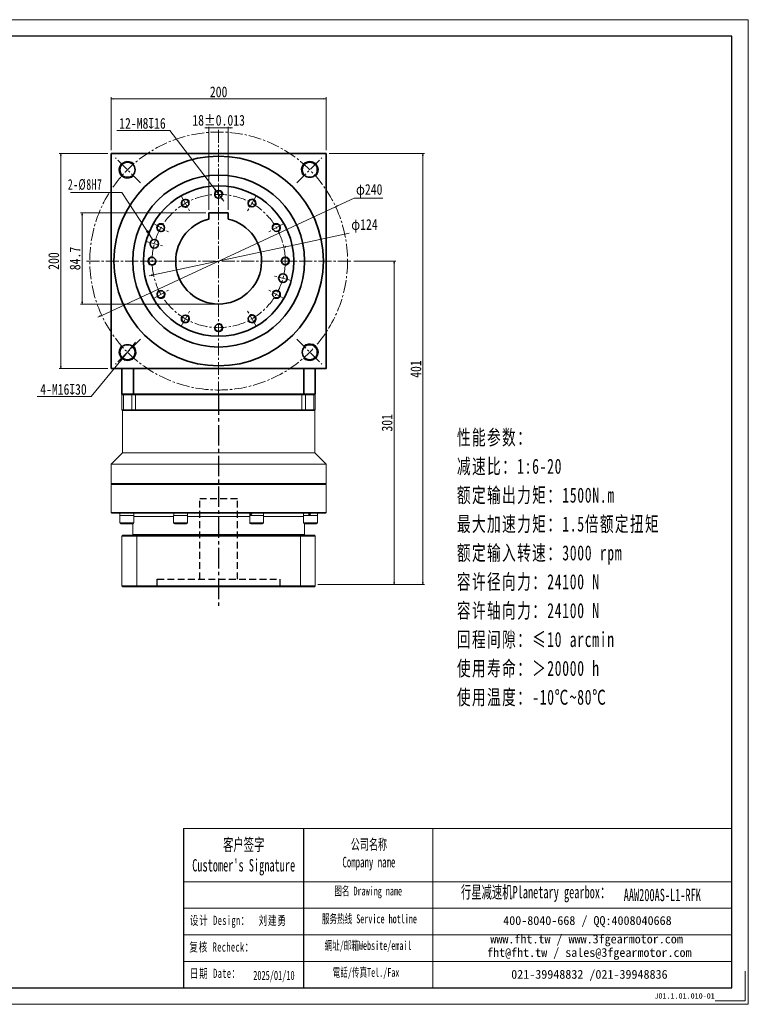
# Model space of a CAD drawing. Header units: millimetres. Extents: x -6 to 1295, y 0 to 916.
# Tile 5 of 5: x 617 to 1295, y 0 to 916. Entities that reach past the tile are written whole.
import ezdxf

# ---------------------------------------------------------------- set-up
doc = ezdxf.new("R2010")
doc.units = ezdxf.units.MM
for name, pattern in [('CENTER2', [28.575, 19.05, -3.175, 3.175, -3.175]), ('DASHED2', [9.525, 6.35, -3.175]), ('点画线', [18, 12, -2, 2, -2])]:
    doc.linetypes.add(name, pattern=pattern)
for name, color, linetype in [('3中心线层', 1, 'CENTER2'), ('4虚线层', 6, 'DASHED2'), ('6文字层', 3, 'Continuous'), ('7标注层', 4, 'Continuous')]:
    doc.layers.add(name, color=color, linetype=linetype)
for name, color, linetype, lineweight in [('SLD-0', 7, 'Continuous', 18), ('中心线层', 1, '点画线', 18), ('图框_外框线', 7, 'Continuous', 18), ('尺寸线层', 3, 'Continuous', 18), ('粗实线', 7, 'Continuous', 40), ('粗实线层', 7, 'Continuous', 35)]:
    doc.layers.add(name, color=color, linetype=linetype, lineweight=lineweight)
doc.styles.add('SLDTEXTSTYLE4', font='SimSun.ttf', dxfattribs={"width": 0.611111})
doc.styles.get("Standard").update_dxf_attribs({"font": 'SimSun.ttf'})
doc.styles.add('宋体', font='SimSun.ttf', dxfattribs={"width": 0.8})
doc.styles.add('标准', font='SimSun.ttf', dxfattribs={"width": 0.667})
doc.styles.add('样式 1', font='SimSun.ttf')
doc.dimstyles.new('A水平标注$0', dxfattribs={"dimtxt": 3.5, "dimasz": 2, "dimexe": 1.5, "dimexo": 3, "dimgap": 1.1, "dimtad": 1, "dimtoh": 1, "dimdec": 4, "dimdsep": 46, "dimtxsty": '宋体', "dimblk": 'OPEN', "dimcen": 3, "dimclrd": 3, "dimclre": 3, "dimclrt": 6, "dimadec": 0, "dimazin": 0, "dimtm": 1e-09, "dimtfac": 1, "dimtdec": 4, "dimtix": 1, "dimtmove": 0, "dimatfit": 3, "dimldrblk": 'OPEN', "dimfxl": 0, "dimlwd": 13, "dimlwe": 13, "dimarcsym": 0})
doc.dimstyles.new('D直径标注φ25', dxfattribs={"dimtxt": 3.5, "dimasz": 2, "dimexe": 1, "dimexo": 3, "dimtad": 1, "dimtoh": 1, "dimdec": 1, "dimdsep": 46, "dimtxsty": '宋体', "dimblk": 'OPEN', "dimcen": 3, "dimclrd": 3, "dimclre": 3, "dimclrt": 130, "dimadec": 0, "dimazin": 0, "dimtm": 1e-09, "dimtfac": 1, "dimtdec": 1, "dimtmove": 0, "dimatfit": 0, "dimldrblk": 'OPEN', "dimfxl": 0, "dimlwd": 13, "dimlwe": 13, "dimarcsym": 0})
doc.dimstyles.new('螺孔(M8-7H)', dxfattribs={"dimtxt": 3.5, "dimasz": 2, "dimexe": 1.25, "dimexo": 3, "dimtad": 1, "dimtoh": 1, "dimdec": 4, "dimdsep": 46, "dimtxsty": '宋体', "dimblk": 'OPEN', "dimcen": 3, "dimclrd": 3, "dimclre": 3, "dimclrt": 2, "dimadec": 0, "dimazin": 0, "dimtm": 1e-09, "dimtfac": 1, "dimtdec": 4, "dimtmove": 0, "dimatfit": 3, "dimldrblk": 'OPEN', "dimfxl": 0, "dimlwd": 9, "dimlwe": 9, "dimarcsym": 0})

# ---------------------------------------------------------------- blocks, each defined once
blk = doc.blocks.new('_Open')
at = {"color": 0, "linetype": 'ByBlock', "lineweight": -2}
for p, q in [((-1, 0.17), (0, 0)), ((-1, -0.17), (0, 0)), ((0, 0), (-1, 0))]:
    blk.add_line(p, q, dxfattribs=at)
blk = doc.blocks.new('*D33')
at = {"layer": 'Defpoints', "color": 0, "transparency": 16777216}
for p in [(902.06, 842.17), (702.06, 791.4), (902.06, 791.4)]:
    blk.add_point(p, dxfattribs=at)
at = {"layer": '尺寸线层', "color": 3, "lineweight": 13, "transparency": 16777216}
for p, q in [((702.06, 794.4), (702.06, 843.67)), ((902.06, 794.4), (902.06, 843.67)), ((704.06, 842.17), (900.06, 842.17))]:
    blk.add_line(p, q, dxfattribs=at)
at = {"layer": '尺寸线层', "color": 3, "lineweight": 13, "transparency": 16777216, "xscale": 2, "yscale": 2, "zscale": 2, "rotation": 180}
blk.add_blockref('_Open', (702.06, 842.17), dxfattribs=at)
at = {"layer": '尺寸线层', "color": 3, "lineweight": 13, "transparency": 16777216, "xscale": 2, "yscale": 2, "zscale": 2}
blk.add_blockref('_Open', (902.06, 842.17), dxfattribs=at)
at = {"layer": '尺寸线层', "color": 6, "transparency": 16777216, "insert": (802.06, 848.67), "char_height": 10, "attachment_point": 5, "style": '宋体', "bg_fill": 3, "box_fill_scale": 1.1, "bg_fill_color": 256, "bg_fill_true_color": 13158600, "bg_fill_transparency": 0}
blk.add_mtext('200', dxfattribs=at)
blk = doc.blocks.new('*D34')
at = {"layer": 'Defpoints', "color": 0, "transparency": 16777216}
for p in [(655.05, 791.4), (702.06, 791.4), (702.06, 591.4)]:
    blk.add_point(p, dxfattribs=at)
at = {"layer": '尺寸线层', "color": 3, "lineweight": 13, "transparency": 16777216}
for p, q in [((699.06, 791.4), (653.55, 791.4)), ((655.05, 593.4), (655.05, 789.4)), ((699.06, 591.4), (653.55, 591.4))]:
    blk.add_line(p, q, dxfattribs=at)
at = {"layer": '尺寸线层', "color": 3, "lineweight": 13, "transparency": 16777216, "xscale": 2, "yscale": 2, "zscale": 2}
for p, rotation in [((655.05, 791.4), 90), ((655.05, 591.4), 270)]:
    blk.add_blockref('_Open', p, dxfattribs=dict(at, rotation=rotation))
at = {"layer": '尺寸线层', "color": 6, "transparency": 16777216, "insert": (648.55, 691.4), "char_height": 10, "attachment_point": 5, "rotation": 90, "style": '宋体', "bg_fill": 3, "box_fill_scale": 1.1, "bg_fill_color": 256, "bg_fill_true_color": 13158600, "bg_fill_transparency": 0}
blk.add_mtext('200', dxfattribs=at)
blk = doc.blocks.new('*X18')
at = {"layer": '尺寸线层', "linetype": 'Continuous'}
blk.add_hatch(color=0, dxfattribs=at).paths.add_polyline_path([(42.08, -44.07), (35.64, -36.46), (37.71, -35.11)], flags=0)
at = {"layer": '尺寸线层', "color": 0}
for p, q in [((0, 0), (-34.44, 0)), ((13.31, 0), (0, 0)), ((0, 0), (0, 0))]:
    blk.add_line(p, q, dxfattribs=at)
at = {"layer": '尺寸线层', "color": 0, "linetype": 'Continuous'}
blk.add_line((42.08, -44.07), (13.31, 0), dxfattribs=at)
at = {"layer": '尺寸线层', "color": 0, "insert": (-4.95, 1.98), "char_height": 9.9, "width": 58.9895, "attachment_point": 9, "line_spacing_factor": 1.15057, "style": '标准'}
blk.add_mtext('\\T1.1;2-%%C8H7', dxfattribs=at)
blk = doc.blocks.new('*D35')
at = {"layer": 'Defpoints', "color": 0, "transparency": 16777216}
for p in [(862.7, 704.31), (741.42, 678.48)]:
    blk.add_point(p, dxfattribs=at)
at = {"layer": '尺寸线层', "color": 3, "lineweight": 13, "transparency": 16777216}
for p, q in [((864.66, 704.73), (923.59, 717.29)), ((741.42, 678.48), (862.7, 704.31)), ((739.46, 678.06), (737.51, 677.65))]:
    blk.add_line(p, q, dxfattribs=at)
at = {"layer": '尺寸线层', "color": 3, "lineweight": 13, "transparency": 16777216, "xscale": 2, "yscale": 2, "zscale": 2}
for p, rotation in [((862.7, 704.31), 192.0261626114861), ((741.42, 678.48), 12.02616261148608)]:
    blk.add_blockref('_Open', p, dxfattribs=dict(at, rotation=rotation))
at = {"layer": '尺寸线层', "color": 130, "transparency": 16777216, "insert": (937.81, 724.01), "char_height": 10, "attachment_point": 5, "style": '宋体'}
blk.add_mtext('φ124', dxfattribs=at)
blk = doc.blocks.new('*D36')
at = {"layer": 'Defpoints', "color": 0, "transparency": 16777216}
for p in [(910.9, 741.93), (693.22, 640.87)]:
    blk.add_point(p, dxfattribs=at)
at = {"layer": '尺寸线层', "color": 3, "lineweight": 13, "transparency": 16777216}
for p, q in [((693.22, 640.87), (910.9, 741.93)), ((912.72, 742.77), (928.15, 749.93)), ((928.15, 749.93), (954.9, 749.93)), ((691.4, 640.03), (689.59, 639.18))]:
    blk.add_line(p, q, dxfattribs=at)
at = {"layer": '尺寸线层', "color": 3, "lineweight": 13, "transparency": 16777216, "xscale": 2, "yscale": 2, "zscale": 2}
for p, rotation in [((910.9, 741.93), 204.9021738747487), ((693.22, 640.87), 24.90217387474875)]:
    blk.add_blockref('_Open', p, dxfattribs=dict(at, rotation=rotation))
at = {"layer": '尺寸线层', "color": 130, "transparency": 16777216, "insert": (942.27, 756.65), "char_height": 10, "attachment_point": 5, "style": '宋体'}
blk.add_mtext('φ240', dxfattribs=at)
blk = doc.blocks.new('*D37')
at = {"layer": 'Defpoints', "color": 0, "transparency": 16777216}
for p in [(793.06, 736.1), (811.06, 736.1)]:
    blk.add_point(p, dxfattribs=at)
at = {"layer": '尺寸线层', "color": 3, "lineweight": 13, "transparency": 16777216}
for p, q in [((791.06, 815.36), (789.06, 815.36)), ((793.06, 739.1), (793.06, 816.86)), ((811.06, 815.36), (793.06, 815.36)), ((811.06, 739.1), (811.06, 816.86)), ((813.06, 815.36), (815.06, 815.36))]:
    blk.add_line(p, q, dxfattribs=at)
at = {"layer": '尺寸线层', "color": 3, "lineweight": 13, "transparency": 16777216, "xscale": 2, "yscale": 2, "zscale": 2}
blk.add_blockref('_Open', (793.06, 815.36), dxfattribs=at)
at = {"layer": '尺寸线层', "color": 3, "lineweight": 13, "transparency": 16777216, "xscale": 2, "yscale": 2, "zscale": 2, "rotation": 180}
blk.add_blockref('_Open', (811.06, 815.36), dxfattribs=at)
at = {"layer": '尺寸线层', "color": 6, "transparency": 16777216, "insert": (802.06, 822.25), "char_height": 10, "attachment_point": 5, "style": '宋体', "bg_fill": 3, "box_fill_scale": 1.1, "bg_fill_color": 256, "bg_fill_true_color": 13158600, "bg_fill_transparency": 0}
blk.add_mtext('\\A1;18{\\H1x;%%P0.013}', dxfattribs=at)
at = {"layer": 'Defpoints', "color": 0, "transparency": 16777216}
blk.add_point((793.06, 815.36), dxfattribs=at)
blk = doc.blocks.new('*D38')
at = {"layer": 'Defpoints', "color": 0, "transparency": 16777216}
for p in [(793.06, 736.1), (674.95, 651.4), (802.06, 651.4)]:
    blk.add_point(p, dxfattribs=at)
at = {"layer": '尺寸线层', "color": 3, "lineweight": 13, "transparency": 16777216}
for p, q in [((790.06, 736.1), (673.45, 736.1)), ((674.95, 734.1), (674.95, 653.4)), ((799.06, 651.4), (673.45, 651.4))]:
    blk.add_line(p, q, dxfattribs=at)
at = {"layer": '尺寸线层', "color": 3, "lineweight": 13, "transparency": 16777216, "xscale": 2, "yscale": 2, "zscale": 2}
for p, rotation in [((674.95, 736.1), 90), ((674.95, 651.4), 270)]:
    blk.add_blockref('_Open', p, dxfattribs=dict(at, rotation=rotation))
at = {"layer": '尺寸线层', "color": 6, "transparency": 16777216, "insert": (668.45, 693.75), "char_height": 10, "attachment_point": 5, "rotation": 90, "style": '宋体', "bg_fill": 3, "box_fill_scale": 1.1, "bg_fill_color": 256, "bg_fill_true_color": 13158600, "bg_fill_transparency": 0}
blk.add_mtext('84.7', dxfattribs=at)
blk = doc.blocks.new('*D39')
at = {"layer": 'Defpoints', "color": 0, "transparency": 16777216}
for p in [(902.06, 791.4), (992.26, 791.4), (891.26, 390.4)]:
    blk.add_point(p, dxfattribs=at)
at = {"layer": '尺寸线层', "color": 3, "lineweight": 13, "transparency": 16777216}
for p, q in [((905.06, 791.4), (993.76, 791.4)), ((992.26, 392.4), (992.26, 789.4)), ((894.26, 390.4), (993.76, 390.4))]:
    blk.add_line(p, q, dxfattribs=at)
at = {"layer": '尺寸线层', "color": 3, "lineweight": 13, "transparency": 16777216, "xscale": 2, "yscale": 2, "zscale": 2}
for p, rotation in [((992.26, 791.4), 90), ((992.26, 390.4), 270)]:
    blk.add_blockref('_Open', p, dxfattribs=dict(at, rotation=rotation))
at = {"layer": '尺寸线层', "color": 6, "transparency": 16777216, "insert": (985.76, 590.9), "char_height": 10, "attachment_point": 5, "rotation": 90, "style": '宋体'}
blk.add_mtext('401', dxfattribs=at)
blk = doc.blocks.new('*D40')
at = {"layer": 'Defpoints', "color": 0, "transparency": 16777216}
for p in [(925.06, 691.4), (891.26, 390.4), (965.4, 390.4)]:
    blk.add_point(p, dxfattribs=at)
at = {"layer": '尺寸线层', "color": 3, "lineweight": 13, "transparency": 16777216}
for p, q in [((928.06, 691.4), (966.9, 691.4)), ((965.4, 689.4), (965.4, 392.4)), ((894.26, 390.4), (966.9, 390.4))]:
    blk.add_line(p, q, dxfattribs=at)
at = {"layer": '尺寸线层', "color": 3, "lineweight": 13, "transparency": 16777216, "xscale": 2, "yscale": 2, "zscale": 2}
for p, rotation in [((965.4, 691.4), 90), ((965.4, 390.4), 270)]:
    blk.add_blockref('_Open', p, dxfattribs=dict(at, rotation=rotation))
at = {"layer": '尺寸线层', "color": 6, "transparency": 16777216, "insert": (958.9, 540.9), "char_height": 10, "attachment_point": 5, "rotation": 90, "style": '宋体'}
blk.add_mtext('301', dxfattribs=at)
blk = doc.blocks.new('*D41')
at = {"color": 3, "lineweight": 9, "transparency": 16777216}
for p, q in [((707.27, 812.78), (756.53, 812.78)), ((756.53, 812.78), (798.41, 758.16)), ((804.49, 750.22), (799.63, 756.57)), ((805.71, 748.64), (806.93, 747.05))]:
    blk.add_line(p, q, dxfattribs=at)
at = {"layer": 'Defpoints', "color": 0, "transparency": 16777216}
for p in [(799.63, 756.57), (804.49, 750.22)]:
    blk.add_point(p, dxfattribs=at)
at = {"color": 3, "lineweight": 9, "transparency": 16777216, "xscale": 2, "yscale": 2, "zscale": 2}
for p, rotation in [((799.63, 756.57), 307.4786585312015), ((804.49, 750.22), 127.4786585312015)]:
    blk.add_blockref('_Open', p, dxfattribs=dict(at, rotation=rotation))
at = {"color": 2, "transparency": 16777216, "insert": (731.15, 819.39), "char_height": 10, "attachment_point": 5, "style": '宋体', "bg_fill": 3, "box_fill_scale": 1.1, "bg_fill_color": 256, "bg_fill_true_color": 13158600, "bg_fill_transparency": 0}
blk.add_mtext('12-M8{\\famgdt|b0|i0|c0|p0;x}{16}', dxfattribs=at)
blk = doc.blocks.new('*D42')
at = {"color": 3, "lineweight": 9, "transparency": 16777216}
for p, q in [((723.55, 614.27), (724.82, 615.82)), ((722.28, 612.73), (712.13, 600.36)), ((683.43, 565.38), (710.86, 598.81)), ((633.27, 565.38), (683.43, 565.38))]:
    blk.add_line(p, q, dxfattribs=at)
at = {"layer": 'Defpoints', "color": 0, "transparency": 16777216}
for p in [(722.28, 612.73), (712.13, 600.36)]:
    blk.add_point(p, dxfattribs=at)
at = {"color": 3, "lineweight": 9, "transparency": 16777216, "xscale": 2, "yscale": 2, "zscale": 2}
for p, rotation in [((722.28, 612.73), 230.6250570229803), ((712.13, 600.36), 50.62505702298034)]:
    blk.add_blockref('_Open', p, dxfattribs=dict(at, rotation=rotation))
at = {"color": 2, "transparency": 16777216, "insert": (657.6, 571.99), "char_height": 10, "attachment_point": 5, "style": '宋体'}
blk.add_mtext('4-M16{\\famgdt|b0|i0|c0|p0;x}{30}', dxfattribs=at)

msp = doc.modelspace()

# ---------------------------------------------------------------- linework, layer by layer
at = {"color": 7, "linetype": 'Continuous', "lineweight": 15}
for p, q in [((712.05984, 566.89674), (712.55984, 567.39674)), ((712.05984, 566.89674), (713.36419, 566.89674)), ((712.05984, 566.89674), (712.05984, 552.89674)), ((713.73376, 567.39674), (712.55984, 567.39674)), ((713.36419, 566.89674), (713.73376, 567.39674)), ((713.36419, 566.89674), (721.23236, 566.89674)), ((713.36419, 552.89674), (713.36419, 566.89674)), ((721.56914, 567.39674), (713.73376, 567.39674)), ((721.23236, 566.89674), (721.56914, 567.39674)), ((721.23236, 566.89674), (724.60017, 566.89674)), ((721.23236, 566.89674), (721.23236, 552.89674)), ((724.60017, 567.39674), (721.56914, 567.39674)), ((724.60017, 566.89674), (724.60017, 567.39674)), ((879.51951, 567.39674), (724.60017, 567.39674)), ((724.60017, 566.89674), (879.51951, 566.89674)), ((724.60017, 552.89674), (724.60017, 566.89674)), ((882.55054, 567.39674), (879.51951, 567.39674)), ((879.51951, 566.89674), (879.51951, 567.39674)), ((879.51951, 566.89674), (882.88732, 566.89674)), ((879.51951, 566.89674), (879.51951, 552.89674)), ((882.88732, 566.89674), (882.55054, 567.39674)), ((890.38593, 567.39674), (882.55054, 567.39674)), ((882.88732, 552.89674), (882.88732, 566.89674)), ((882.88732, 566.89674), (890.7555, 566.89674)), ((890.7555, 566.89674), (890.38593, 567.39674)), ((891.55984, 567.39674), (890.38593, 567.39674)), ((890.7555, 566.89674), (890.7555, 552.89674)), ((890.7555, 566.89674), (892.05984, 566.89674)), ((891.55984, 567.39674), (892.05984, 566.89674)), ((892.05984, 552.89674), (892.05984, 566.89674)), ((713.36419, 552.89674), (712.05984, 552.89674)), ((712.55984, 552.39674), (712.05984, 552.89674)), ((712.55984, 512.89674), (712.55984, 552.39674)), ((712.55984, 552.39674), (713.73376, 552.39674)), ((721.23236, 552.89674), (713.36419, 552.89674)), ((713.73376, 552.39674), (713.36419, 552.89674)), ((713.73376, 552.39674), (721.56914, 552.39674)), ((724.60017, 552.89674), (721.23236, 552.89674)), ((721.56914, 552.39674), (721.23236, 552.89674)), ((721.56914, 552.39674), (724.60017, 552.39674)), ((879.51951, 552.89674), (724.60017, 552.89674)), ((724.60017, 552.39674), (724.60017, 552.89674)), ((724.60017, 552.39674), (802.05984, 552.39674)), ((802.05984, 552.39674), (879.51951, 552.39674)), ((882.88732, 552.89674), (879.51951, 552.89674)), ((879.51951, 552.39674), (879.51951, 552.89674)), ((879.51951, 552.39674), (882.55054, 552.39674)), ((882.55054, 552.39674), (882.88732, 552.89674)), ((882.55054, 552.39674), (890.38593, 552.39674)), ((890.7555, 552.89674), (882.88732, 552.89674)), ((890.38593, 552.39674), (890.7555, 552.89674)), ((890.38593, 552.39674), (891.55984, 552.39674)), ((892.05984, 552.89674), (890.7555, 552.89674)), ((892.05984, 552.89674), (891.55984, 552.39674)), ((891.55984, 552.39674), (891.55984, 512.89674)), ((702.05984, 502.39674), (712.55984, 512.89674)), ((891.55984, 512.89674), (712.55984, 512.89674)), ((891.55984, 512.89674), (902.05985, 502.39674)), ((702.05984, 484.39674), (702.05984, 502.39674)), ((902.05985, 502.39674), (702.05984, 502.39674)), ((902.05985, 502.39674), (902.05985, 484.39674)), ((702.55984, 483.89674), (702.05984, 484.39674)), ((802.05984, 484.39674), (702.05984, 484.39674)), ((702.05984, 483.39674), (702.55984, 483.89674)), ((702.05984, 457.39674), (702.05984, 483.39674)), ((702.05984, 483.39674), (802.05984, 483.39674)), ((802.05984, 483.89674), (702.55984, 483.89674)), ((902.05985, 484.39674), (802.05984, 484.39674)), ((901.55985, 483.89674), (802.05984, 483.89674)), ((802.05984, 483.39674), (902.05985, 483.39674)), ((902.05985, 484.39674), (901.55985, 483.89674)), ((901.55985, 483.89674), (902.05985, 483.39674)), ((902.05985, 483.39674), (902.05985, 457.39674)), ((702.55984, 456.89674), (702.05984, 457.39674)), ((902.05985, 457.39674), (702.05984, 457.39674)), ((702.55984, 456.89674), (901.55985, 456.89674)), ((710.10099, 447.79674), (710.10099, 454.79674)), ((718.28331, 454.79674), (710.10099, 454.79674)), ((710.16099, 454.79674), (710.16099, 456.89674)), ((723.10099, 454.79674), (718.28331, 454.79674)), ((723.04099, 456.89674), (723.04099, 454.79674)), ((723.10099, 454.79674), (723.10099, 447.79674)), ((760.16163, 447.79674), (760.16163, 454.79674)), ((772.29079, 454.79674), (760.16163, 454.79674)), ((760.22163, 454.79674), (760.22163, 456.17055)), ((773.16163, 454.79674), (772.29079, 454.79674)), ((773.10163, 456.89674), (773.10163, 454.79674)), ((773.16163, 454.79674), (773.16163, 447.79674)), ((830.95806, 447.79674), (830.95806, 454.79674)), ((843.95806, 454.79674), (830.95806, 454.79674)), ((831.01806, 454.79674), (831.01806, 456.89674)), ((843.89806, 456.89674), (843.89806, 454.79674)), ((843.95806, 454.79674), (843.95806, 447.79674)), ((881.0187, 447.79674), (881.0187, 454.79674)), ((894.0187, 454.79674), (881.0187, 454.79674)), ((881.0787, 454.79674), (881.0787, 456.89674)), ((893.9587, 456.89674), (893.9587, 454.79674)), ((894.0187, 454.79674), (894.0187, 447.79674)), ((902.05985, 457.39674), (901.55985, 456.89674)), ((711.10099, 446.79674), (718.02449, 446.79674)), ((718.02449, 446.79674), (722.10098, 446.79674)), ((722.05984, 436.89674), (722.05984, 446.79674)), ((761.16163, 446.79674), (771.42477, 446.79674)), ((771.42477, 446.79674), (772.16163, 446.79674)), ((831.95806, 446.79674), (842.95806, 446.79674)), ((882.0187, 446.79674), (893.0187, 446.79674)), ((882.05984, 446.79674), (882.05984, 436.89674)), ((712.05984, 435.59674), (712.85984, 436.39674)), ((712.05984, 435.59674), (725.96615, 435.59674)), ((712.05984, 389.19675), (712.05984, 435.59674)), ((726.24527, 436.39674), (712.85984, 436.39674)), ((722.55984, 436.39674), (722.05984, 436.89674)), ((882.05984, 436.89674), (722.05984, 436.89674)), ((725.96615, 435.59674), (726.24527, 436.39674)), ((725.96615, 435.59674), (725.96615, 389.19675)), ((725.96615, 435.59674), (878.15353, 435.59674)), ((877.87442, 436.39674), (726.24527, 436.39674)), ((878.15353, 435.59674), (877.87442, 436.39674)), ((891.25984, 436.39674), (877.87442, 436.39674)), ((878.15353, 389.19675), (878.15353, 435.59674)), ((878.15353, 435.59674), (892.05985, 435.59674)), ((882.05984, 436.89674), (881.55984, 436.39674)), ((891.25984, 436.39674), (892.05985, 435.59674)), ((892.05985, 435.59674), (892.05985, 389.19675)), ((725.96615, 389.19675), (712.05984, 389.19675)), ((712.05984, 389.19675), (712.85984, 388.39674)), ((712.85984, 388.39674), (726.24527, 388.39674)), ((878.15353, 389.19675), (725.96615, 389.19675)), ((726.24527, 388.39674), (725.96615, 389.19675)), ((726.24527, 388.39674), (877.87442, 388.39674)), ((877.87442, 388.39674), (878.15353, 389.19675)), ((877.87442, 388.39674), (891.25984, 388.39674)), ((892.05985, 389.19675), (878.15353, 389.19675)), ((891.25984, 388.39674), (892.05985, 389.19675))]:
    msp.add_line(p, q, dxfattribs=at)
at = {"color": 8, "linetype": 'Continuous', "lineweight": 15}
for p, q in [((723.10099, 453.89674), (760.16163, 453.89674)), ((773.16163, 453.89674), (830.95806, 453.89674)), ((843.95806, 453.89674), (881.0187, 453.89674)), ((718.28331, 447.79674), (710.10099, 447.79674)), ((723.10099, 447.79674), (718.28331, 447.79674)), ((772.29079, 447.79674), (760.16163, 447.79674)), ((773.16163, 447.79674), (772.29079, 447.79674)), ((843.95806, 447.79674), (830.95806, 447.79674)), ((894.0187, 447.79674), (881.0187, 447.79674))]:
    msp.add_line(p, q, dxfattribs=at)
msp.add_line((881.035, 163.43919), (881.035, 15.39343))
at = {"color": 7, "linetype": 'Continuous', "lineweight": 15}
for centre, start, end in [((711.10099, 447.79674), 180, 270), ((722.10099, 447.79674), 270, 0), ((761.16163, 447.79674), 180, 270), ((772.16163, 447.79674), 270, 0), ((831.95806, 447.79674), 180, 270), ((842.95806, 447.79674), 270, 0), ((882.0187, 447.79674), 180, 270), ((893.0187, 447.79674), 270, 0)]:
    msp.add_arc(centre, 1, start, end, dxfattribs=at)
at = {"color": 7, "linetype": 'Continuous', "lineweight": 15, "extrusion": (0, 0, -1)}
for centre, major_axis, ratio, start_param, end_param in [((766.66163, 454.79674), (-1.17441, 11.13439), 0.568689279, 4.895776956, 4.961696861), ((837.45806, 456.89674), (4.75706, 10.99516), 0.394806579, 4.353811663, 4.543208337), ((837.45806, 454.79674), (4.75706, 10.99516), 0.394806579, 4.543208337, 4.732605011), ((887.5187, 456.89674), (6.41233, 11.14913), 0.053483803, 4.492241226, 4.6816379), ((887.5187, 456.89674), (4.32136, 7.51355), 0.053483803, 4.398507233, 4.6816379), ((887.5187, 454.79674), (6.41233, 11.14913), 0.053483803, 4.6816379, 4.871034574)]:
    msp.add_ellipse(centre, major_axis=major_axis, ratio=ratio, start_param=start_param, end_param=end_param, dxfattribs=at)
at = {"layer": '3中心线层'}
msp.add_line((802.05984, 567.39674), (802.05984, 370.08146), dxfattribs=at)
at = {"layer": '4虚线层'}
for p, q in [((784.55984, 470.3954), (819.55984, 470.3954)), ((784.55984, 395.3954), (784.55984, 470.3954)), ((819.55984, 395.3954), (819.55984, 470.3954)), ((744.90984, 395.3954), (859.20984, 395.3954)), ((744.90984, 389.19675), (744.90984, 395.3954)), ((859.20984, 389.19675), (859.20984, 395.3954))]:
    msp.add_line(p, q, dxfattribs=at)
at = {"layer": '7标注层', "color": 0}
msp.add_line((769.3576, 163.43919), (769.3576, 15.41874), dxfattribs=at)
at = {"layer": '中心线层'}
for p, q in [((802.05984, 567.39674), (802.05984, 814.39674)), ((729.37544, 764.08115), (706.00336, 787.45322)), ((874.74425, 764.08115), (898.11632, 787.45322)), ((802.05984, 761.39674), (802.05984, 744.50758)), ((767.05984, 752.01852), (775.50442, 737.39208)), ((837.05984, 752.01852), (828.61526, 737.39208)), ((741.43806, 726.39674), (756.06451, 717.95216)), ((862.68162, 726.39674), (848.05518, 717.95216)), ((734.44504, 709.51408), (750.75871, 705.14284)), ((679.05984, 691.39674), (925.05984, 691.39674)), ((732.05984, 691.39674), (748.949, 691.39674)), ((872.05984, 691.39674), (855.17068, 691.39674)), ((869.67465, 673.27941), (853.36097, 677.65065)), ((741.43806, 656.39674), (756.06451, 664.84132)), ((862.68162, 656.39674), (848.05518, 664.84132)), ((767.05984, 630.77496), (775.50442, 645.40141)), ((837.05984, 630.77496), (828.61526, 645.40141)), ((802.05984, 621.39674), (802.05984, 638.2859)), ((729.37544, 618.71234), (706.00336, 595.34026)), ((874.74425, 618.71234), (898.11632, 595.34026))]:
    msp.add_line(p, q, dxfattribs=at)
for radius in [120, 62]:
    msp.add_circle((802.05984, 691.39674), radius, dxfattribs=at)
at = {"layer": '图框_外框线'}
for p, q in [((769.3576, 163.43919), (881.035, 163.43919)), ((881.035, 163.43919), (881.035, 15.41874)), ((881.035, 163.43919), (1279.75542, 163.43919)), ((1001.35989, 163.43919), (1001.35989, 15.41874)), ((769.3576, 114.04465), (881.035, 114.04465)), ((881.035, 114.04465), (1279.75542, 114.04465)), ((769.3576, 89.34738), (1279.75542, 89.34738)), ((769.3576, 64.65011), (1279.75542, 64.65011)), ((769.3576, 39.95284), (1279.75542, 39.95284))]:
    msp.add_line(p, q, dxfattribs=at)
at = {"layer": '图框_外框线', "color": 3}
msp.add_lwpolyline([(0, 0), (1295.17416, 0), (1295.17416, 915.87316), (0, 915.87316)], close=True, dxfattribs=at)
at = {"layer": '图框_外框线', "color": 3, "lineweight": 25}
msp.add_lwpolyline([(77.0937, 15.41874), (1279.75542, 15.41874), (1279.75542, 900.45442), (77.0937, 900.45442)], close=True, dxfattribs=at)
at = {"layer": '图框_外框线', "color": 3}
msp.add_lwpolyline([(1292.09041, 30.83748), (1292.09041, 3.08375), (1264.33668, 3.08375)], dxfattribs=at)
at = {"layer": '粗实线', "color": 0}
msp.add_line((713.05984, 567.39674), (891.05984, 567.39674), dxfattribs=at)
msp.add_line((713.05984, 567.39674), (891.05984, 567.39674), dxfattribs=at)
msp.add_line((713.05984, 567.39674), (891.05984, 567.39674), dxfattribs=at)
at = {"layer": '粗实线层'}
for p, q in [((811.05984, 736.09674), (793.05984, 736.09674)), ((793.05984, 736.09674), (793.05984, 730.37109)), ((811.05984, 736.09674), (811.05984, 730.37109)), ((712.05984, 567.39674), (712.05984, 591.39674)), ((722.6873, 567.39674), (722.6873, 591.39674)), ((881.43238, 567.39674), (881.43238, 591.39674)), ((892.05984, 567.39674), (892.05984, 591.39674)), ((892.05984, 567.39674), (712.05984, 567.39674)), ((712.05984, 567.39674), (892.05984, 567.39674)), ((712.05984, 567.39674), (892.05984, 567.39674))]:
    msp.add_line(p, q, dxfattribs=at)
msp.add_lwpolyline([(702.05984, 591.39674), (702.05984, 791.39674), (902.05984, 791.39674), (902.05984, 591.39674)], close=True, dxfattribs=at)
for centre, radius in [((802.05984, 691.39674), 97.5), ((717.20703, 776.24956), 7), ((886.91266, 776.24956), 7), ((802.05984, 691.39674), 80), ((802.05984, 691.39674), 70), ((802.05984, 753.39674), 3.4), ((771.05984, 745.09032), 3.4), ((833.05984, 745.09032), 3.4), ((748.36627, 722.39674), 3.4), ((855.75342, 722.39674), 3.4), ((742.17244, 707.44352), 4), ((740.05984, 691.39674), 3.4), ((864.05984, 691.39674), 3.4), ((861.94724, 675.34996), 4), ((748.36627, 660.39674), 3.4), ((855.75342, 660.39674), 3.4), ((771.05984, 637.70317), 3.4), ((802.05984, 629.39674), 3.4), ((833.05984, 637.70317), 3.4), ((717.20703, 606.54393), 7), ((886.91266, 606.54393), 7)]:
    msp.add_circle(centre, radius, dxfattribs=at)
at = {"layer": '粗实线层', "lineweight": 18}
for centre, radius, start, end in [((717.20703, 776.24956), 8, 43.08978683, 315), ((886.91266, 776.24956), 8, 313.08978683, 225), ((802.05984, 753.39674), 4, 358.15142835, 270), ((771.05984, 745.09032), 4, 28.15142835, 300), ((833.05984, 745.09032), 4, 328.15142835, 240), ((748.36627, 722.39674), 4, 58.15142835, 330), ((855.75342, 722.39674), 4, 298.15142835, 210), ((740.05984, 691.39674), 4, 88.15142835, 360), ((864.05984, 691.39674), 4, 268.15142835, 180), ((748.36627, 660.39674), 4, 118.15142835, 30), ((855.75342, 660.39674), 4, 238.15142835, 150), ((771.05984, 637.70317), 4, 148.15142835, 60), ((833.05984, 637.70317), 4, 208.15142835, 120), ((802.05984, 629.39674), 4, 178.15142835, 90), ((886.91266, 606.54393), 8, 223.08978683, 135), ((717.20703, 606.54393), 8, 133.08978683, 45)]:
    msp.add_arc(centre, radius, start, end, dxfattribs=at)
at = {"layer": '粗实线层'}
msp.add_arc((802.05984, 691.39674), 40, 103.00287816, 76.99712184, dxfattribs=at)

# ---------------------------------------------------------------- texts
at = {"layer": '6文字层', "insert": (1207.78767, 10.3139), "char_height": 5, "width": 43.304423, "attachment_point": 1, "style": '样式 1'}
msp.add_mtext('J01.1.01.010-01', dxfattribs=at)
at = {"layer": 'SLD-0', "color": 1, "attachment_point": 2}
for s, insert, char_height, width, style in [("{\\fSimSun|b1|i0|c134|p2;客户签字\\PCustomer's Signature}", (825.38879, 154.30101), 11.5253929, 143.3770755, 'SLDTEXTSTYLE4'), ('{\\fSimSun|b1|i0|c134|p2;公司名称\\PCompany name}', (941.96059, 153.68919), 9.8789082, 127.9010159, 'SLDTEXTSTYLE4'), ('{\\fSimSun|b1|i0|c134|p2;图名 Drawing name}', (941.28532, 109.49206), 8.2324235, 105.2818652, 'SLDTEXTSTYLE4'), ('{\\fSimSun|b1|i0|c134|p2;  \\H1.1667x;行星减速机Planetary gearbox\\fSimSun|b0|i0|c134|p2;：}', (1093.0552, 110.12709), 9.8789082, 155.3719119, 'SLDTEXTSTYLE4'), ('\\pt57.62696;{\\fSimSun|b1|i0|c134|p2;\\C256;AAW200AS-L1-RFK}', (1215.10488, 107.5042), 11.5253929, 83.8758153, 'SLDTEXTSTYLE4'), ('{\\fNSimSun|b0|i0|c134|p49;\\T1.1;设计 \\fNSimSun|b0|i0|c0|p49;Design\\fNSimSun|b0|i0|c134|p49;：}', (803.24048, 82.35022), 8.5, 107.5661582, '标准'), ('{\\fSimSun|b0|i0|c134|p2;\\T1.1;刘建勇}', (852.36232, 82.294), 8.5, 31.9717109, '标准'), ('{\\fSimSun|b1|i0|c134|p2;服务热线 Service hotline}', (942.45273, 83.60537), 8.2324235, 117.2941119, 'SLDTEXTSTYLE4'), ('{\\fNSimSun|b0|i0|c134|p49;\\T1.1;复核 \\fNSimSun|b0|i0|c0|p49;Recheck\\fNSimSun|b0|i0|c134|p49;：}', (804.86922, 57.55028), 8.5, 113.3475139, '标准'), ('{\\fSimSun|b1|i0|c134|p2;網址/邮箱Website/email}', (941.17087, 58.80237), 8.2324235, 122.0921303, 'SLDTEXTSTYLE4'), ('{\\fNSimSun|b0|i0|c134|p49;\\T1.1;日期 Date：}', (798.97221, 33.06194), 8.5, 76.7731488, '标准'), ('2025/01/10', (853.52971, 31.16184), 8.5, 31.9717109, '标准'), ('{\\fSimSun|b1|i0|c134|p2;電話/传真Tel./Fax}', (939.32643, 33.80599), 8.2324235, 123.5605408, 'SLDTEXTSTYLE4')]:
    msp.add_mtext(s, dxfattribs=dict(at, insert=insert, char_height=char_height, width=width, style=style))
at = {"layer": 'SLD-0', "color": 1, "char_height": 8.2324235, "attachment_point": 2}
for s, insert, width in [('{\\fSimSun|b1|i0|c134|p2;400-8040-668 / QQ:4008040668}', (1145.38509, 82.03235), 239.6903785), ('{\\fSimSun|b1|i0|c134|p2;www.fht.tw / www.3fgearmotor.com }', (1144.62601, 64.88532), 239.9602036), ('\\pt98.78908;{\\fSimSun|b1|i0|c134|p2;fht@fht.tw / sales@3fgearmotor.com }', (1147.13492, 52.34952), 239.9602036), ('{\\fSimSun|b1|i0|c134|p2;021-39948832 /021-39948836 }', (1147.22101, 32.00603), 183.2277678)]:
    msp.add_mtext(s, dxfattribs=dict(at, insert=insert, width=width))
at = {"layer": '尺寸线层', "insert": (1023.89155, 534.35123), "char_height": 14, "width": 238.0879491, "attachment_point": 1, "line_spacing_factor": 1.15057, "style": '标准'}
msp.add_mtext('{\\T1.1;性能参数：\\P减速比：1:6-20\\P额定输出力矩：1500N.m\\P最大加速力矩：1.5倍额定扭矩\\P额定输入转速：3000 rpm\\P容许径向力：24100 N\\P容许轴向力：24100 N\\P回程间隙：≤10 arcmin\\P使用寿命：＞20000 h\\P使用温度：-10℃~80℃}', dxfattribs=at)

# ---------------------------------------------------------------- dimensions: what is measured, and where the dimension line sits
at = {"layer": '尺寸线层'}
dim = msp.add_diameter_dim_2p(p1=(741.42058, 678.47853), p2=(862.6991, 704.31496), dimstyle='D直径标注φ25', override={"dimtxt": 10, "dimgap": 1.5, "dimpost": 'φ<>', "dimtfill": 0}, dxfattribs=at)
dim.commit()
dim.dimension.update_dxf_attribs({"geometry": '*D35', "text_midpoint": (937.80996, 717.28782), "dimtype": 163})
dim = msp.add_linear_dim(base=(965.39706, 390.39674), p1=(925.05984, 691.39674), p2=(891.25984, 390.39674), angle=90, dimstyle='A水平标注$0', override={"dimtxt": 10, "dimgap": 1.5, "dimtfill": 0}, dxfattribs=at)
dim.commit()
dim.dimension.update_dxf_attribs({"geometry": '*D40', "text_midpoint": (958.89706, 540.89674)})

# ---------------------------------------------------------------- next in the draw order: dimensions: what is measured, and where the dimension line sits
dim = msp.add_linear_dim(base=(902.05984, 842.16963), p1=(702.05984, 791.39674), p2=(902.05984, 791.39674), dimstyle='A水平标注$0', override={"dimtxt": 10, "dimgap": 1.5, "dimblk": 'Open', "dimtfill": 1, "dimtfillclr": 256}, dxfattribs=at)
dim.commit()
dim.dimension.update_dxf_attribs({"geometry": '*D33', "text_midpoint": (802.05984, 848.66963)})

# ---------------------------------------------------------------- next in the draw order: dimensions: what is measured, and where the dimension line sits
for base, p1, p2, override, picture, middle in [((655.05357, 791.39674), (702.05984, 591.39674), (702.05984, 791.39674), {"dimtxt": 10, "dimgap": 1.5, "dimblk": 'Open', "dimtfill": 1, "dimtfillclr": 256}, '*D34', (648.55357, 691.39674)), ((992.25658, 791.39674), (891.25984, 390.39674), (902.05984, 791.39674), {"dimtxt": 10, "dimgap": 1.5, "dimtfill": 0}, '*D39', (985.75658, 590.89674))]:
    dim = msp.add_linear_dim(base=base, p1=p1, p2=p2, angle=90, dimstyle='A水平标注$0', override=override, dxfattribs=at)
    dim.commit()
    dim.dimension.update_dxf_attribs({"geometry": picture, "text_midpoint": middle})

# ---------------------------------------------------------------- next in the draw order: block references
msp.add_blockref('*X18', (698.69935, 755.26775), dxfattribs=at)

# ---------------------------------------------------------------- next in the draw order: dimensions: what is measured, and where the dimension line sits
dim = msp.add_diameter_dim_2p(p1=(722.28217, 612.72802), p2=(712.13189, 600.35984), text='4-M<>{\\famgdt|b0|i0|c0|p0;x}{30}', dimstyle='螺孔(M8-7H)', override={"dimtxt": 10, "dimgap": 1.5, "dimtad": 1, "dimtih": 0, "dimtoh": 1, "dimdec": 4, "dimlfac": 1, "dimpost": '<>', "dimcen": 0, "dimse1": 0, "dimse2": 0, "dimsd1": 0, "dimsd2": 0, "dimtix": 0, "dimtofl": 1, "dimatfit": 3, "dimtvp": 0.1, "dimtfill": 0})
dim.commit()
dim.dimension.update_dxf_attribs({"geometry": '*D42', "text_midpoint": (657.60177, 565.38498), "dimtype": 163})
dim = msp.add_diameter_dim_2p(p1=(693.21648, 640.86832), p2=(910.90321, 741.92517), dimstyle='D直径标注φ25', override={"dimtxt": 10, "dimgap": 1.5, "dimpost": 'φ<>', "dimtfill": 0}, dxfattribs=at)
dim.commit()
dim.dimension.update_dxf_attribs({"geometry": '*D36', "text_midpoint": (942.2708, 749.92938), "dimtype": 163})

# ---------------------------------------------------------------- next in the draw order: dimensions: what is measured, and where the dimension line sits
dim = msp.add_linear_dim(base=(793.05984, 815.35527), p1=(811.05984, 736.09674), p2=(793.05984, 736.09674), text='\\A1;18{\\H1x;%%P0.013}', dimstyle='A水平标注$0', override={"dimtxt": 10, "dimgap": 1.5, "dimblk": 'Open', "dimtfill": 1, "dimtfillclr": 256}, dxfattribs=at)
dim.commit()
dim.dimension.update_dxf_attribs({"geometry": '*D37', "text_midpoint": (802.05984, 822.24633)})

# ---------------------------------------------------------------- next in the draw order: dimensions: what is measured, and where the dimension line sits
dim = msp.add_diameter_dim_2p(p1=(804.49371, 750.22242), p2=(799.62598, 756.57106), text='12-M<>{\\famgdt|b0|i0|c0|p0;x}{16}', dimstyle='螺孔(M8-7H)', override={"dimtxt": 10, "dimgap": 1.5, "dimtad": 1, "dimtih": 0, "dimtoh": 1, "dimdec": 4, "dimlfac": 1, "dimpost": '<>', "dimcen": 0, "dimse1": 0, "dimse2": 0, "dimsd1": 0, "dimsd2": 0, "dimtix": 0, "dimtofl": 1, "dimatfit": 3, "dimtvp": 0.1})
dim.commit()
dim.dimension.update_dxf_attribs({"geometry": '*D41', "text_midpoint": (731.1469, 812.78206), "dimtype": 163})
dim = msp.add_linear_dim(base=(674.95355, 651.39674), p1=(793.05984, 736.09674), p2=(802.05984, 651.39674), angle=270, dimstyle='A水平标注$0', override={"dimtxt": 10, "dimgap": 1.5, "dimblk": 'Open', "dimtfill": 1, "dimtfillclr": 256}, dxfattribs=at)
dim.commit()
dim.dimension.update_dxf_attribs({"geometry": '*D38', "text_midpoint": (668.45355, 693.74674)})

doc.saveas('drawing.dxf')
